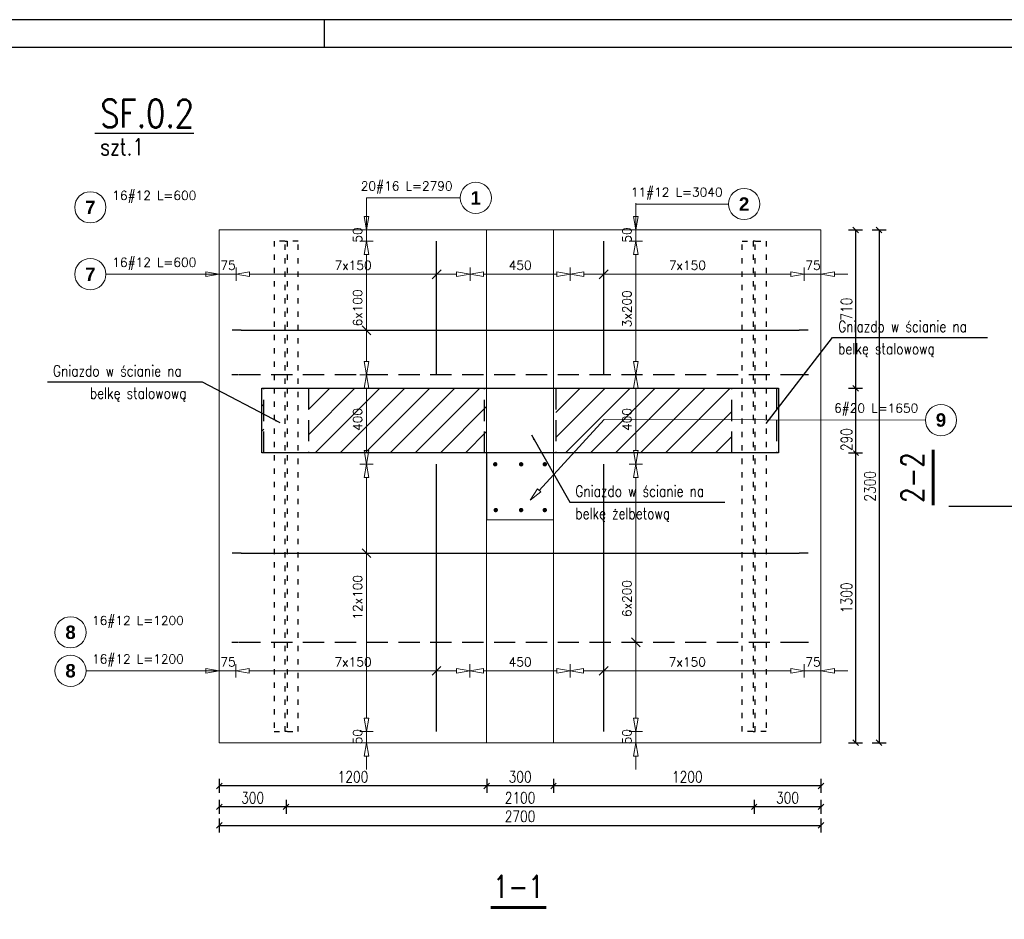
# Model space of a CAD drawing. Header units: millimetres. Extents: x -62590 to 46238, y 147773 to 522018.
# Tile 10 of 93: x 9872 to 14289, y 226107 to 230143. Entities that reach past the tile are written whole.
import ezdxf
from ezdxf.enums import TextEntityAlignment as Align

# ---------------------------------------------------------------- set-up
doc = ezdxf.new("R2010")
doc.units = ezdxf.units.MM
doc.linetypes.add('ACAD_ISO03W100', pattern=[30, 12, -18])
doc.linetypes.add('HIDDEN', pattern=[9.525, 6.35, -3.175])
for name, color, linetype in [('!PB_Ramka', 7, 'Continuous'), ('AutoCAD_Structural_Detailing_deskowanie', 2, 'Continuous'), ('AutoCAD_Structural_Detailing_kształt pręta', 7, 'Continuous'), ('AutoCAD_Structural_Detailing_opis rozkładu', 7, 'Continuous'), ('AutoCAD_Structural_Detailing_pręty punktowe', 7, 'Continuous'), ('AutoCAD_Structural_Detailing_rozkład pręta', 7, 'Continuous'), ('e-cad_cienkie', 1, 'Continuous'), ('e-cad_opisy', 7, 'Continuous'), ('e-cad_wymiary', 1, 'Continuous'), ('e-cad_wypelnienia', 254, 'Continuous')]:
    doc.layers.add(name, color=color, linetype=linetype)
doc.layers.add('KONSTRUKCJA', color=3, linetype='Continuous', lineweight=0)
doc.styles.add('e-cad_1', font='simplex.shx', dxfattribs={"width": 0.8})
doc.styles.add('style1', font='simplex.shx')
doc.styles.add('style3', font='arialbd.ttf')
doc.dimstyles.new('e-cad_1_25_[mm]', dxfattribs={"dimscale": 25, "dimtxt": 2, "dimasz": 1, "dimexe": 1.25, "dimexo": 0.625, "dimtad": 1, "dimdec": 0, "dimrnd": 1, "dimzin": 1, "dimtxsty": 'e-cad_1', "dimblk": 'OBLIQUE', "dimcen": 2.5, "dimclrd": 8, "dimclre": 8, "dimclrt": 1, "dimadec": 0, "dimazin": 0, "dimtfac": 1, "dimtix": 1, "dimtmove": 1, "dimatfit": 3, "dimfxl": 1.25, "dimfxlon": 1, "dimtfill": 1, "dimarcsym": 0})

# ---------------------------------------------------------------- blocks, each defined once
blk = doc.blocks.new('e-cad_ZelbetPozycja')
at = {"layer": 'e-cad_opisy', "ltscale": 0.04, "style": 'e-cad_1', "width": 0.8}
for tag, p, height in [('OPIS_1', (0, 1), 5), ('OPIS_2', (0, -4), 3), ('OPIS_4', (16, -4), 3), ('OPIS_3', (0, -6.5), 1.5)]:
    blk.add_attdef(tag, p, '', height=height, dxfattribs=at)
at = {"layer": 'e-cad_opisy', "ltscale": 0.04, "style": 'e-cad_1', "width": 0.8, "flags": 1}
for tag, p in [('POZYCJA', (0, -15)), ('ILOSC', (0, -20)), ('DODATEK', (0, -25))]:
    blk.add_attdef(tag, p, '', height=3, dxfattribs=at)
blk = doc.blocks.new('_Oblique')
at = {"color": 0, "linetype": 'ByBlock', "lineweight": -2}
blk.add_line((-0.5, -0.5), (0.5, 0.5), dxfattribs=at)
blk = doc.blocks.new('e-cad_przekroj_nazwa_1')
at = {"const_width": 0.5}
blk.add_lwpolyline([(5, 0), (-5, 0)], dxfattribs=at)
at = {"style": 'e-cad_1', "width": 0.8}
blk.add_attdef('SYMBOL', text='', height=4, dxfattribs=at).set_placement((0, 1.75), align=Align.CENTER)
blk = doc.blocks.new('*D555')
at = {"layer": 'Defpoints', "color": 0, "ltscale": 40}
for p in [(10766.9, 226899.5), (13466.9, 226899.5), (13466.9, 226528.4)]:
    blk.add_point(p, dxfattribs=at)
at = {"layer": 'e-cad_wymiary', "color": 8, "linetype": 'ByBlock', "lineweight": -2, "ltscale": 10}
for p, q in [((10766.9, 226559.7), (10766.9, 226497.2)), ((13466.9, 226559.7), (13466.9, 226497.2)), ((10766.9, 226528.4), (13466.9, 226528.4))]:
    blk.add_line(p, q, dxfattribs=at)
at = {"layer": 'e-cad_wymiary', "color": 8, "lineweight": -2, "ltscale": 40, "xscale": 25, "yscale": 25, "zscale": 25, "rotation": 180}
blk.add_blockref('_Oblique', (10766.9, 226528.4), dxfattribs=at)
at = {"layer": 'e-cad_wymiary', "color": 8, "lineweight": -2, "ltscale": 40, "xscale": 25, "yscale": 25, "zscale": 25}
blk.add_blockref('_Oblique', (13466.9, 226528.4), dxfattribs=at)
at = {"layer": 'e-cad_wymiary', "color": 1, "ltscale": 40, "insert": (12116.9, 226569.1), "char_height": 50, "attachment_point": 5, "style": 'e-cad_1', "bg_fill": 3, "box_fill_scale": 1.1, "bg_fill_color": 257, "bg_fill_transparency": 0}
blk.add_mtext('2700', dxfattribs=at)
blk = doc.blocks.new('*D556')
at = {"layer": 'Defpoints', "color": 0, "ltscale": 40}
for p in [(13167.1, 226949.5), (13466.9, 226899.5), (13167.1, 226611.7)]:
    blk.add_point(p, dxfattribs=at)
at = {"layer": 'e-cad_wymiary', "color": 8, "linetype": 'ByBlock', "lineweight": -2, "ltscale": 10}
for p, q in [((13167.1, 226642.9), (13167.1, 226580.4)), ((13466.9, 226642.9), (13466.9, 226580.4)), ((13466.9, 226611.7), (13167.1, 226611.7))]:
    blk.add_line(p, q, dxfattribs=at)
at = {"layer": 'e-cad_wymiary', "color": 8, "lineweight": -2, "ltscale": 40, "xscale": 25, "yscale": 25, "zscale": 25, "rotation": 180}
blk.add_blockref('_Oblique', (13167.1, 226611.7), dxfattribs=at)
at = {"layer": 'e-cad_wymiary', "color": 8, "lineweight": -2, "ltscale": 40, "xscale": 25, "yscale": 25, "zscale": 25}
blk.add_blockref('_Oblique', (13466.9, 226611.7), dxfattribs=at)
at = {"layer": 'e-cad_wymiary', "color": 1, "ltscale": 40, "insert": (13317, 226652.3), "char_height": 50, "attachment_point": 5, "style": 'e-cad_1', "bg_fill": 3, "box_fill_scale": 1.1, "bg_fill_color": 257, "bg_fill_transparency": 0}
blk.add_mtext('300', dxfattribs=at)
blk = doc.blocks.new('*D557')
at = {"layer": 'Defpoints', "color": 0, "ltscale": 40}
for p in [(11066.7, 226949.5), (13167.1, 226949.5), (11066.7, 226611.7)]:
    blk.add_point(p, dxfattribs=at)
at = {"layer": 'e-cad_wymiary', "color": 8, "linetype": 'ByBlock', "lineweight": -2, "ltscale": 10}
for p, q in [((11066.7, 226642.9), (11066.7, 226580.4)), ((13167.1, 226642.9), (13167.1, 226580.4)), ((13167.1, 226611.7), (11066.7, 226611.7))]:
    blk.add_line(p, q, dxfattribs=at)
at = {"layer": 'e-cad_wymiary', "color": 8, "lineweight": -2, "ltscale": 40, "xscale": 25, "yscale": 25, "zscale": 25, "rotation": 180}
blk.add_blockref('_Oblique', (11066.7, 226611.7), dxfattribs=at)
at = {"layer": 'e-cad_wymiary', "color": 8, "lineweight": -2, "ltscale": 40, "xscale": 25, "yscale": 25, "zscale": 25}
blk.add_blockref('_Oblique', (13167.1, 226611.7), dxfattribs=at)
at = {"layer": 'e-cad_wymiary', "color": 1, "ltscale": 40, "insert": (12116.9, 226652.3), "char_height": 50, "attachment_point": 5, "style": 'e-cad_1', "bg_fill": 3, "box_fill_scale": 1.1, "bg_fill_color": 257, "bg_fill_transparency": 0}
blk.add_mtext('2100', dxfattribs=at)
blk = doc.blocks.new('*D558')
at = {"layer": 'Defpoints', "color": 0, "ltscale": 40}
for p in [(12266.9, 226899.5), (13466.9, 226899.5), (12266.9, 226705.4)]:
    blk.add_point(p, dxfattribs=at)
at = {"layer": 'e-cad_wymiary', "color": 8, "linetype": 'ByBlock', "lineweight": -2, "ltscale": 10}
for p, q in [((12266.9, 226736.7), (12266.9, 226674.2)), ((13466.9, 226736.7), (13466.9, 226674.2)), ((13466.9, 226705.4), (12266.9, 226705.4))]:
    blk.add_line(p, q, dxfattribs=at)
at = {"layer": 'e-cad_wymiary', "color": 8, "lineweight": -2, "ltscale": 40, "xscale": 25, "yscale": 25, "zscale": 25, "rotation": 180}
blk.add_blockref('_Oblique', (12266.9, 226705.4), dxfattribs=at)
at = {"layer": 'e-cad_wymiary', "color": 8, "lineweight": -2, "ltscale": 40, "xscale": 25, "yscale": 25, "zscale": 25}
blk.add_blockref('_Oblique', (13466.9, 226705.4), dxfattribs=at)
at = {"layer": 'e-cad_wymiary', "color": 1, "ltscale": 40, "insert": (12866.9, 226746.1), "char_height": 50, "attachment_point": 5, "style": 'e-cad_1', "bg_fill": 3, "box_fill_scale": 1.1, "bg_fill_color": 257, "bg_fill_transparency": 0}
blk.add_mtext('1200', dxfattribs=at)
blk = doc.blocks.new('*D559')
at = {"layer": 'Defpoints', "color": 0, "ltscale": 40}
for p in [(11966.9, 226899.5), (12266.9, 226899.5), (11966.9, 226705.4)]:
    blk.add_point(p, dxfattribs=at)
at = {"layer": 'e-cad_wymiary', "color": 8, "linetype": 'ByBlock', "lineweight": -2, "ltscale": 10}
for p, q in [((11966.9, 226736.7), (11966.9, 226674.2)), ((12266.9, 226736.7), (12266.9, 226674.2)), ((12266.9, 226705.4), (11966.9, 226705.4))]:
    blk.add_line(p, q, dxfattribs=at)
at = {"layer": 'e-cad_wymiary', "color": 8, "lineweight": -2, "ltscale": 40, "xscale": 25, "yscale": 25, "zscale": 25, "rotation": 180}
blk.add_blockref('_Oblique', (11966.9, 226705.4), dxfattribs=at)
at = {"layer": 'e-cad_wymiary', "color": 8, "lineweight": -2, "ltscale": 40, "xscale": 25, "yscale": 25, "zscale": 25}
blk.add_blockref('_Oblique', (12266.9, 226705.4), dxfattribs=at)
at = {"layer": 'e-cad_wymiary', "color": 1, "ltscale": 40, "insert": (12116.9, 226746.1), "char_height": 50, "attachment_point": 5, "style": 'e-cad_1', "bg_fill": 3, "box_fill_scale": 1.1, "bg_fill_color": 257, "bg_fill_transparency": 0}
blk.add_mtext('300', dxfattribs=at)
blk = doc.blocks.new('*D560')
at = {"layer": 'Defpoints', "color": 0, "ltscale": 40}
for p in [(10766.9, 226899.5), (11966.9, 226899.5), (10766.9, 226705.4)]:
    blk.add_point(p, dxfattribs=at)
at = {"layer": 'e-cad_wymiary', "color": 8, "linetype": 'ByBlock', "lineweight": -2, "ltscale": 10}
for p, q in [((10766.9, 226736.7), (10766.9, 226674.2)), ((11966.9, 226736.7), (11966.9, 226674.2)), ((11966.9, 226705.4), (10766.9, 226705.4))]:
    blk.add_line(p, q, dxfattribs=at)
at = {"layer": 'e-cad_wymiary', "color": 8, "lineweight": -2, "ltscale": 40, "xscale": 25, "yscale": 25, "zscale": 25, "rotation": 180}
blk.add_blockref('_Oblique', (10766.9, 226705.4), dxfattribs=at)
at = {"layer": 'e-cad_wymiary', "color": 8, "lineweight": -2, "ltscale": 40, "xscale": 25, "yscale": 25, "zscale": 25}
blk.add_blockref('_Oblique', (11966.9, 226705.4), dxfattribs=at)
at = {"layer": 'e-cad_wymiary', "color": 1, "ltscale": 40, "insert": (11366.9, 226746.1), "char_height": 50, "attachment_point": 5, "style": 'e-cad_1', "bg_fill": 3, "box_fill_scale": 1.1, "bg_fill_color": 257, "bg_fill_transparency": 0}
blk.add_mtext('1200', dxfattribs=at)
blk = doc.blocks.new('*D561')
at = {"layer": 'Defpoints', "color": 0, "ltscale": 40}
for p in [(13466.9, 229199.5), (13466.9, 226899.5), (13727.7, 226899.5)]:
    blk.add_point(p, dxfattribs=at)
at = {"layer": 'e-cad_wymiary', "color": 8, "linetype": 'ByBlock', "lineweight": -2, "ltscale": 10}
for p, q in [((13696.4, 229199.5), (13758.9, 229199.5)), ((13727.7, 229199.5), (13727.7, 226899.5)), ((13696.4, 226899.5), (13758.9, 226899.5))]:
    blk.add_line(p, q, dxfattribs=at)
at = {"layer": 'e-cad_wymiary', "color": 8, "lineweight": -2, "ltscale": 40, "xscale": 25, "yscale": 25, "zscale": 25}
for p, rotation in [((13727.7, 229199.5), 90), ((13727.7, 226899.5), 270)]:
    blk.add_blockref('_Oblique', p, dxfattribs=dict(at, rotation=rotation))
at = {"layer": 'e-cad_wymiary', "color": 1, "ltscale": 40, "insert": (13687, 228049.5), "char_height": 50, "attachment_point": 5, "rotation": 90, "style": 'e-cad_1', "bg_fill": 3, "box_fill_scale": 1.1, "bg_fill_color": 257, "bg_fill_transparency": 0}
blk.add_mtext('2300', dxfattribs=at)
blk = doc.blocks.new('*D562')
at = {"layer": 'Defpoints', "color": 0, "ltscale": 40}
for p in [(13466.9, 229199.5), (13276.8, 228489.5), (13622.4, 228489.5)]:
    blk.add_point(p, dxfattribs=at)
at = {"layer": 'e-cad_wymiary', "color": 8, "linetype": 'ByBlock', "lineweight": -2, "ltscale": 10}
for p, q in [((13591.1, 229199.5), (13653.6, 229199.5)), ((13622.4, 229199.5), (13622.4, 228489.5)), ((13591.1, 228489.5), (13653.6, 228489.5))]:
    blk.add_line(p, q, dxfattribs=at)
at = {"layer": 'e-cad_wymiary', "color": 8, "lineweight": -2, "ltscale": 40, "xscale": 25, "yscale": 25, "zscale": 25}
for p, rotation in [((13622.4, 229199.5), 90), ((13622.4, 228489.5), 270)]:
    blk.add_blockref('_Oblique', p, dxfattribs=dict(at, rotation=rotation))
at = {"layer": 'e-cad_wymiary', "color": 1, "ltscale": 40, "insert": (13581.7, 228844.5), "char_height": 50, "attachment_point": 5, "rotation": 90, "style": 'e-cad_1', "bg_fill": 3, "box_fill_scale": 1.1, "bg_fill_color": 257, "bg_fill_transparency": 0}
blk.add_mtext('710', dxfattribs=at)
blk = doc.blocks.new('*D563')
at = {"layer": 'Defpoints', "color": 0, "ltscale": 40}
for p in [(13276.8, 228199.5), (13466.9, 226899.5), (13622.4, 226899.5)]:
    blk.add_point(p, dxfattribs=at)
at = {"layer": 'e-cad_wymiary', "color": 8, "linetype": 'ByBlock', "lineweight": -2, "ltscale": 10}
for p, q in [((13591.1, 228199.5), (13653.6, 228199.5)), ((13622.4, 228199.5), (13622.4, 226899.5)), ((13591.1, 226899.5), (13653.6, 226899.5))]:
    blk.add_line(p, q, dxfattribs=at)
at = {"layer": 'e-cad_wymiary', "color": 8, "lineweight": -2, "ltscale": 40, "xscale": 25, "yscale": 25, "zscale": 25}
for p, rotation in [((13622.4, 228199.5), 90), ((13622.4, 226899.5), 270)]:
    blk.add_blockref('_Oblique', p, dxfattribs=dict(at, rotation=rotation))
at = {"layer": 'e-cad_wymiary', "color": 1, "ltscale": 40, "insert": (13581.7, 227549.5), "char_height": 50, "attachment_point": 5, "rotation": 90, "style": 'e-cad_1', "bg_fill": 3, "box_fill_scale": 1.1, "bg_fill_color": 257, "bg_fill_transparency": 0}
blk.add_mtext('1300', dxfattribs=at)
blk = doc.blocks.new('*D564')
at = {"layer": 'Defpoints', "color": 0, "ltscale": 40}
for p in [(13276.8, 228489.5), (13276.8, 228199.5)]:
    blk.add_point(p, dxfattribs=at)
at = {"layer": 'e-cad_wymiary', "color": 8, "linetype": 'ByBlock', "lineweight": -2, "ltscale": 10}
for p, q in [((13591.1, 228489.5), (13653.6, 228489.5)), ((13622.4, 228489.5), (13622.4, 228199.5)), ((13591.1, 228199.5), (13653.6, 228199.5))]:
    blk.add_line(p, q, dxfattribs=at)
at = {"layer": 'e-cad_wymiary', "color": 8, "lineweight": -2, "ltscale": 40, "xscale": 25, "yscale": 25, "zscale": 25}
for p, rotation in [((13622.4, 228489.5), 90), ((13622.4, 228199.5), 270)]:
    blk.add_blockref('_Oblique', p, dxfattribs=dict(at, rotation=rotation))
at = {"layer": 'e-cad_wymiary', "color": 1, "ltscale": 40, "insert": (13581.7, 228258.8), "char_height": 50, "attachment_point": 5, "rotation": 90, "style": 'e-cad_1', "bg_fill": 3, "box_fill_scale": 1.1, "bg_fill_color": 257, "bg_fill_transparency": 0}
blk.add_mtext('290', dxfattribs=at)
at = {"layer": 'Defpoints', "color": 0, "ltscale": 40}
blk.add_point((13622.4, 228199.5), dxfattribs=at)
blk = doc.blocks.new('*D565')
at = {"layer": 'Defpoints', "color": 0, "ltscale": 40}
for p in [(11066.7, 226949.5), (10766.9, 226899.5), (10766.9, 226611.7)]:
    blk.add_point(p, dxfattribs=at)
at = {"layer": 'e-cad_wymiary', "color": 8, "linetype": 'ByBlock', "lineweight": -2, "ltscale": 10}
for p, q in [((10766.9, 226642.9), (10766.9, 226580.4)), ((11066.7, 226642.9), (11066.7, 226580.4)), ((11066.7, 226611.7), (10766.9, 226611.7))]:
    blk.add_line(p, q, dxfattribs=at)
at = {"layer": 'e-cad_wymiary', "color": 8, "lineweight": -2, "ltscale": 40, "xscale": 25, "yscale": 25, "zscale": 25, "rotation": 180}
blk.add_blockref('_Oblique', (10766.9, 226611.7), dxfattribs=at)
at = {"layer": 'e-cad_wymiary', "color": 8, "lineweight": -2, "ltscale": 40, "xscale": 25, "yscale": 25, "zscale": 25}
blk.add_blockref('_Oblique', (11066.7, 226611.7), dxfattribs=at)
at = {"layer": 'e-cad_wymiary', "color": 1, "ltscale": 40, "insert": (10916.8, 226652.3), "char_height": 50, "attachment_point": 5, "style": 'e-cad_1', "bg_fill": 3, "box_fill_scale": 1.1, "bg_fill_color": 257, "bg_fill_transparency": 0}
blk.add_mtext('300', dxfattribs=at)
blk = doc.blocks.new('*U590')
at = {"layer": 'e-cad_opisy', "color": 8, "ltscale": 0.4}
for points in [[(0, 0), (1300, 0), (1300, 420), (25, 420), (25, 297), (0, 297), (0, 0)], [(400, 420), (400, 415)]]:
    blk.add_lwpolyline(points, dxfattribs=at)
at = {"layer": 'e-cad_opisy', "color": 3, "ltscale": 0.4}
blk.add_lwpolyline([(30, 5), (1295, 5), (1295, 415), (30, 415), (30, 5)], dxfattribs=at)

msp = doc.modelspace()

# ---------------------------------------------------------------- hatches: boundary and pattern name
at = {"layer": 'AutoCAD_Structural_Detailing_pręty punktowe'}
h = msp.add_hatch(color=1, dxfattribs=at)
edge = h.paths.add_edge_path(flags=0)
edge.add_arc((12005.3, 228148.3), 10, 0, 360, ccw=False)
h = msp.add_hatch(color=1, dxfattribs=at)
edge = h.paths.add_edge_path(flags=0)
edge.add_arc((12121.6, 228148.3), 10, 0, 360, ccw=False)
h = msp.add_hatch(color=1, dxfattribs=at)
edge = h.paths.add_edge_path(flags=0)
edge.add_arc((12227.6, 228148.3), 10, 0, 360, ccw=False)
h = msp.add_hatch(color=1, dxfattribs=at)
edge = h.paths.add_edge_path(flags=0)
edge.add_arc((12007.6, 227942.9), 10, 0, 360, ccw=False)
h = msp.add_hatch(color=1, dxfattribs=at)
edge = h.paths.add_edge_path(flags=0)
edge.add_arc((12121.3, 227942.9), 10, 0, 360, ccw=False)
h = msp.add_hatch(color=1, dxfattribs=at)
edge = h.paths.add_edge_path(flags=0)
edge.add_arc((12227.6, 227942.9), 10, 0, 360, ccw=False)
at = {"layer": 'e-cad_wypelnienia', "linetype": 'ByBlock', "ltscale": 40}
h = msp.add_hatch(dxfattribs=at)
h.set_pattern_fill('ANSI31', color=256, scale=25, style=0)
h.set_pattern_definition([(45, (47421.004, -250819.37), (-56.126601, 56.126601), [])])
h.paths.add_polyline_path([(12276.9, 228199.5), (13067.3, 228199.5), (13067.3, 228489.5), (12276.9, 228489.5)])
h.paths.add_polyline_path([(11966.8, 228489.5), (11167, 228489.5), (11167, 228199.5), (11966.8, 228199.5)])
h.paths.add_polyline_path([(10967, 228199.5), (10967, 228489.5), (10958.6, 228489.5), (10958.6, 228199.5)])

# ---------------------------------------------------------------- linework, layer by layer
at = {"layer": 'AutoCAD_Structural_Detailing_deskowanie', "color": 1, "linetype": 'ACAD_ISO03W100', "ltscale": 2}
for points in [[(11012.6, 226949.5), (11120.9, 226949.5), (11120.9, 229149.5), (11012.6, 229149.5)], [(11071.4, 226949.5), (11062, 226949.5), (11062, 229149.5), (11071.4, 229149.5)], [(13221.2, 226949.5), (13112.9, 226949.5), (13112.9, 229149.5), (13221.2, 229149.5)], [(13162.4, 226949.5), (13171.7, 226949.5), (13171.7, 229149.5), (13162.4, 229149.5)]]:
    msp.add_lwpolyline(points, close=True, dxfattribs=at)
at = {"layer": 'AutoCAD_Structural_Detailing_kształt pręta', "color": 3}
msp.add_line((15690.1, 227959.5), (14040.1, 227959.4), dxfattribs=at)
at = {"layer": 'AutoCAD_Structural_Detailing_opis rozkładu', "color": 8, "lineweight": 0}
for p, q in [((11427.7, 229343.3), (11427.7, 229199.5)), ((11427.7, 229343.3), (11847.9, 229343.3)), ((11427.7, 229319.5), (11427.7, 229259.5)), ((12636.2, 229319.5), (12636.2, 229259.5)), ((12636.2, 229315.7), (12636.2, 229199.5)), ((12636.2, 229315.7), (13051.9, 229315.7)), ((11427.7, 229199.5), (11417.7, 229259.5)), ((11437.7, 229259.5), (11417.7, 229259.5)), ((11437.7, 229259.5), (11427.7, 229199.5)), ((12636.2, 229199.5), (12626.2, 229259.5)), ((12646.2, 229259.5), (12626.2, 229259.5)), ((12646.2, 229259.5), (12636.2, 229199.5)), ((11397.7, 229199.5), (11457.7, 229199.5)), ((11427.7, 229149.5), (11427.7, 229199.5)), ((12606.2, 229199.5), (12666.2, 229199.5)), ((12636.2, 229149.5), (12636.2, 229199.5)), ((11457.7, 229149.5), (11397.7, 229149.5)), ((11417.7, 229089.5), (11427.7, 229149.5)), ((11427.7, 229149.5), (11437.7, 229089.5)), ((12606.2, 229149.5), (12666.2, 229149.5)), ((12626.2, 229089.5), (12636.2, 229149.5)), ((12636.2, 229149.5), (12646.2, 229089.5)), ((11417.7, 229089.5), (11437.7, 229089.5)), ((11427.7, 229049.5), (11427.7, 229089.5)), ((12626.2, 229089.5), (12646.2, 229089.5)), ((12636.2, 228949.5), (12636.2, 229089.5)), ((10766.9, 229030.9), (10766.9, 228970.9)), ((10842.2, 228970.9), (10842.2, 229030.9)), ((11427.7, 228949.5), (11427.7, 229049.5)), ((11892.2, 228970.9), (11892.2, 229030.9)), ((11892.2, 228970.9), (11892.2, 229030.9)), ((12342.2, 228970.9), (12342.2, 229030.9)), ((12342.2, 228970.9), (12342.2, 229030.9)), ((13392.1, 228970.9), (13392.1, 229030.9)), ((13466.9, 229030.9), (13466.9, 228970.9)), ((10258.4, 229000.9), (10766.9, 229000.9)), ((10646.9, 229000.9), (10706.9, 229000.9)), ((10706.9, 229010.9), (10766.9, 229000.9)), ((10706.9, 229010.9), (10706.9, 228990.9)), ((10766.9, 229000.9), (10706.9, 228990.9)), ((10842.2, 229000.9), (10766.9, 229000.9)), ((10842.2, 229000.9), (10902.2, 229010.9)), ((10902.2, 228990.9), (10842.2, 229000.9)), ((10902.2, 228990.9), (10902.2, 229010.9)), ((10992.2, 229000.9), (10902.2, 229000.9)), ((11142.2, 229000.9), (10992.2, 229000.9)), ((11292.2, 229000.9), (11142.2, 229000.9)), ((11367.2, 229000.9), (11292.2, 229000.9)), ((11367.2, 229000.9), (11442.2, 229000.9)), ((11442.2, 229000.9), (11592.2, 229000.9)), ((11592.2, 229000.9), (11742.2, 229000.9)), ((11722.2, 228980.9), (11762.2, 229020.9)), ((11742.2, 228980.9), (11742.2, 229020.9)), ((11742.2, 229000.9), (11832.2, 229000.9)), ((11832.2, 229010.9), (11892.2, 229000.9)), ((11832.2, 229010.9), (11832.2, 228990.9)), ((11892.2, 229000.9), (11832.2, 228990.9)), ((11892.2, 229000.9), (11952.2, 229010.9)), ((11952.2, 228990.9), (11892.2, 229000.9)), ((11952.2, 228990.9), (11952.2, 229010.9)), ((12117.2, 229000.9), (11952.2, 229000.9)), ((12117.2, 229000.9), (12282.2, 229000.9)), ((12282.2, 229010.9), (12342.2, 229000.9)), ((12282.2, 229010.9), (12282.2, 228990.9)), ((12342.2, 229000.9), (12282.2, 228990.9)), ((12342.2, 229000.9), (12402.2, 229010.9)), ((12402.2, 228990.9), (12342.2, 229000.9)), ((12402.2, 228990.9), (12402.2, 229010.9)), ((12492.1, 229000.9), (12402.2, 229000.9)), ((12512.1, 229020.9), (12472.1, 228980.9)), ((12492.1, 228980.9), (12492.1, 229020.9)), ((12642.1, 229000.9), (12492.1, 229000.9)), ((12792.1, 229000.9), (12642.1, 229000.9)), ((12867.1, 229000.9), (12792.1, 229000.9)), ((12867.1, 229000.9), (12942.1, 229000.9)), ((12942.1, 229000.9), (13092.1, 229000.9)), ((13092.1, 229000.9), (13242.1, 229000.9)), ((13242.1, 229000.9), (13332.1, 229000.9)), ((13332.1, 229010.9), (13392.1, 229000.9)), ((13332.1, 229010.9), (13332.1, 228990.9)), ((13392.1, 229000.9), (13332.1, 228990.9)), ((13392.1, 229000.9), (13466.9, 229000.9)), ((13466.9, 229000.9), (13526.9, 229010.9)), ((13526.9, 228990.9), (13466.9, 229000.9)), ((13526.9, 228990.9), (13526.9, 229010.9)), ((13586.9, 229000.9), (13526.9, 229000.9)), ((11427.7, 228849.5), (11427.7, 228949.5)), ((12636.2, 228749.5), (12636.2, 228949.5)), ((12636.2, 228949.5), (12636.2, 228749.5)), ((11427.7, 228799.5), (11427.7, 228849.5)), ((11407.7, 228769.5), (11447.7, 228729.5)), ((11427.7, 228799.5), (11427.7, 228749.5)), ((11447.7, 228749.5), (11407.7, 228749.5)), ((11427.7, 228749.5), (11427.7, 228649.5)), ((12636.2, 228749.5), (12636.2, 228609.5)), ((11427.7, 228649.5), (11427.7, 228609.5)), ((11427.7, 228549.5), (11417.7, 228609.5)), ((11437.7, 228609.5), (11417.7, 228609.5)), ((11437.7, 228609.5), (11427.7, 228549.5)), ((12636.2, 228549.5), (12626.2, 228609.5)), ((12646.2, 228609.5), (12626.2, 228609.5)), ((12646.2, 228609.5), (12636.2, 228549.5)), ((11457.7, 228549.5), (11397.7, 228549.5)), ((11457.7, 228549.5), (11397.7, 228549.5)), ((11417.7, 228489.5), (11427.7, 228549.5)), ((11427.7, 228549.5), (11437.7, 228489.5)), ((12606.2, 228549.5), (12666.2, 228549.5)), ((12606.2, 228549.5), (12666.2, 228549.5)), ((12626.2, 228489.5), (12636.2, 228549.5)), ((12636.2, 228549.5), (12646.2, 228489.5)), ((11417.7, 228489.5), (11437.7, 228489.5)), ((11427.7, 228349.5), (11427.7, 228489.5)), ((12626.2, 228489.5), (12646.2, 228489.5)), ((12636.2, 228349.5), (12636.2, 228489.5)), ((11427.7, 228349.5), (11427.7, 228209.5)), ((12494.1, 228348.8), (12202.5, 228031.3)), ((12494.1, 228348.8), (12494.1, 228348.8)), ((12494.1, 228348.8), (13935.4, 228346.5)), ((12636.2, 228349.5), (12636.2, 228209.5)), ((11427.7, 228149.5), (11417.7, 228209.5)), ((11437.7, 228209.5), (11417.7, 228209.5)), ((11437.7, 228209.5), (11427.7, 228149.5)), ((12636.2, 228149.5), (12626.2, 228209.5)), ((12646.2, 228209.5), (12626.2, 228209.5)), ((12646.2, 228209.5), (12636.2, 228149.5)), ((11457.7, 228149.5), (11397.7, 228149.5)), ((11457.7, 228149.5), (11397.7, 228149.5)), ((11417.7, 228089.5), (11427.7, 228149.5)), ((11427.7, 228149.5), (11437.7, 228089.5)), ((12606.2, 228149.5), (12666.2, 228149.5)), ((12606.2, 228149.5), (12666.2, 228149.5)), ((12626.2, 228089.5), (12636.2, 228149.5)), ((12636.2, 228149.5), (12646.2, 228089.5)), ((11417.7, 228089.5), (11437.7, 228089.5)), ((11427.7, 228049.5), (11427.7, 228089.5)), ((12626.2, 228089.5), (12646.2, 228089.5)), ((12636.2, 227949.5), (12636.2, 228089.5)), ((11427.7, 227949.5), (11427.7, 228049.5)), ((12161.9, 227987.1), (12195.1, 228038.1)), ((12209.8, 228024.5), (12161.9, 227987.1)), ((12209.8, 228024.5), (12195.1, 228038.1)), ((11427.7, 227849.5), (11427.7, 227949.5)), ((12636.2, 227749.5), (12636.2, 227949.5)), ((11427.7, 227749.5), (11427.7, 227849.5)), ((11447.7, 227729.5), (11407.7, 227769.5)), ((11447.7, 227749.5), (11407.7, 227749.5)), ((11427.7, 227649.5), (11427.7, 227749.5)), ((12636.2, 227549.5), (12636.2, 227749.5)), ((11427.7, 227549.5), (11427.7, 227649.5)), ((11427.7, 227499.5), (11427.7, 227549.5)), ((12636.2, 227449.5), (12636.2, 227549.5)), ((11427.7, 227499.5), (11427.7, 227449.5)), ((11427.7, 227449.5), (11427.7, 227349.5)), ((12636.2, 227449.5), (12636.2, 227349.5)), ((11427.7, 227349.5), (11427.7, 227249.5)), ((12616.2, 227369.5), (12656.2, 227329.5)), ((12616.2, 227349.5), (12656.2, 227349.5)), ((12636.2, 227349.5), (12636.2, 227149.5)), ((10169.7, 227221.7), (10766.9, 227221.7)), ((10646.9, 227221.7), (10706.9, 227221.7)), ((10706.9, 227231.7), (10766.9, 227221.7)), ((10706.9, 227231.7), (10706.9, 227211.7)), ((10766.9, 227221.7), (10706.9, 227211.7)), ((10766.9, 227251.7), (10766.9, 227191.7)), ((10841.9, 227221.7), (10766.9, 227221.7)), ((10841.9, 227251.7), (10841.9, 227191.7)), ((10841.9, 227221.7), (10901.9, 227231.7)), ((10901.9, 227211.7), (10841.9, 227221.7)), ((10901.9, 227211.7), (10901.9, 227231.7)), ((10991.9, 227221.7), (10901.9, 227221.7)), ((11141.9, 227221.7), (10991.9, 227221.7)), ((11291.9, 227221.7), (11141.9, 227221.7)), ((11366.9, 227221.7), (11291.9, 227221.7)), ((11366.9, 227221.7), (11441.9, 227221.7)), ((11427.7, 227249.5), (11427.7, 227149.5)), ((11441.9, 227221.7), (11591.9, 227221.7)), ((11591.9, 227221.7), (11741.9, 227221.7)), ((11721.9, 227201.7), (11761.9, 227241.7)), ((11741.9, 227241.7), (11741.9, 227201.7)), ((11741.9, 227221.7), (11831.9, 227221.7)), ((11831.9, 227231.7), (11891.9, 227221.7)), ((11831.9, 227231.7), (11831.9, 227211.7)), ((11891.9, 227221.7), (11831.9, 227211.7)), ((11891.9, 227251.7), (11891.9, 227191.7)), ((11891.9, 227251.7), (11891.9, 227191.7)), ((11891.9, 227221.7), (11951.9, 227231.7)), ((11951.9, 227211.7), (11891.9, 227221.7)), ((11951.9, 227211.7), (11951.9, 227231.7)), ((12116.9, 227221.7), (11951.9, 227221.7)), ((12116.9, 227221.7), (12281.9, 227221.7)), ((12281.9, 227231.7), (12341.9, 227221.7)), ((12281.9, 227231.7), (12281.9, 227211.7)), ((12341.9, 227221.7), (12281.9, 227211.7)), ((12341.9, 227251.7), (12341.9, 227191.7)), ((12341.9, 227251.7), (12341.9, 227191.7)), ((12341.9, 227221.7), (12401.9, 227231.7)), ((12401.9, 227211.7), (12341.9, 227221.7)), ((12401.9, 227211.7), (12401.9, 227231.7)), ((12491.9, 227221.7), (12401.9, 227221.7)), ((12511.9, 227241.7), (12471.9, 227201.7)), ((12491.9, 227241.7), (12491.9, 227201.7)), ((12641.9, 227221.7), (12491.9, 227221.7)), ((12791.9, 227221.7), (12641.9, 227221.7)), ((12866.9, 227221.7), (12791.9, 227221.7)), ((12866.9, 227221.7), (12941.9, 227221.7)), ((12941.9, 227221.7), (13091.9, 227221.7)), ((13091.9, 227221.7), (13241.9, 227221.7)), ((13241.9, 227221.7), (13331.9, 227221.7)), ((13331.9, 227231.7), (13391.9, 227221.7)), ((13331.9, 227231.7), (13331.9, 227211.7)), ((13391.9, 227221.7), (13331.9, 227211.7)), ((13391.9, 227251.7), (13391.9, 227191.7)), ((13391.9, 227221.7), (13466.9, 227221.7)), ((13466.9, 227251.7), (13466.9, 227191.7)), ((13466.9, 227221.7), (13526.9, 227231.7)), ((13526.9, 227211.7), (13466.9, 227221.7)), ((13526.9, 227211.7), (13526.9, 227231.7)), ((13586.9, 227221.7), (13526.9, 227221.7)), ((11427.7, 227149.5), (11427.7, 227049.5)), ((12636.2, 227149.5), (12636.2, 227009.5)), ((11427.7, 227049.5), (11427.7, 227009.5)), ((11427.7, 226949.5), (11417.7, 227009.5)), ((11437.7, 227009.5), (11417.7, 227009.5)), ((11437.7, 227009.5), (11427.7, 226949.5)), ((12636.2, 226949.5), (12626.2, 227009.5)), ((12646.2, 227009.5), (12626.2, 227009.5)), ((12646.2, 227009.5), (12636.2, 226949.5)), ((11457.7, 226949.5), (11397.7, 226949.5)), ((11427.7, 226949.5), (11427.7, 226899.5)), ((12606.2, 226949.5), (12666.2, 226949.5)), ((12636.2, 226949.5), (12636.2, 226899.5)), ((11397.7, 226899.5), (11457.7, 226899.5)), ((11417.7, 226839.5), (11427.7, 226899.5)), ((11427.7, 226899.5), (11437.7, 226839.5)), ((12606.2, 226899.5), (12666.2, 226899.5)), ((12626.2, 226839.5), (12636.2, 226899.5)), ((12636.2, 226899.5), (12646.2, 226839.5)), ((11417.7, 226839.5), (11437.7, 226839.5)), ((11427.7, 226779.5), (11427.7, 226839.5)), ((12626.2, 226839.5), (12646.2, 226839.5)), ((12636.2, 226779.5), (12636.2, 226839.5))]:
    msp.add_line(p, q, dxfattribs=at)
for centre in [(11917.9, 229343.3), (13121.9, 229315.7), (10188.4, 229300.9), (10188.4, 229000.9), (14005.4, 228346.5), (10099.7, 227394.3), (10099.7, 227221.7)]:
    msp.add_circle(centre, 70, dxfattribs=at)
at = {"layer": 'AutoCAD_Structural_Detailing_rozkład pręta', "color": 3, "linetype": 'ByBlock', "lineweight": 25}
for p, q in [((11742.2, 228549.5), (11742.2, 229149.5)), ((11742.2, 228549.4), (11742.2, 229149.4)), ((12492.1, 228549.5), (12492.1, 229149.5)), ((12492.1, 228549.4), (12492.1, 229149.4)), ((10864.9, 228749.5), (10824.9, 228749.5)), ((10864.9, 228749.5), (13368.9, 228749.5)), ((13408.9, 228749.5), (13368.9, 228749.5)), ((10852.9, 228549.5), (10822.9, 228549.5)), ((13410.9, 228549.5), (13380.9, 228549.5)), ((11741.9, 226949.5), (11741.9, 228149.5)), ((11741.9, 226949.4), (11741.9, 228149.4)), ((12491.9, 226949.4), (12491.9, 228149.4)), ((10864.9, 227749.5), (10824.9, 227749.5)), ((10864.9, 227749.5), (13368.9, 227749.5)), ((13408.9, 227749.5), (13368.9, 227749.5)), ((10852.9, 227349.5), (10822.9, 227349.5)), ((13410.9, 227349.5), (13380.9, 227349.5))]:
    msp.add_line(p, q, dxfattribs=at)
at = {"layer": 'AutoCAD_Structural_Detailing_rozkład pręta', "color": 3, "linetype": 'HIDDEN', "lineweight": 25, "ltscale": 15}
for p, q in [((13380.9, 228549.5), (10852.9, 228549.5)), ((12491.9, 226949.5), (12491.9, 228149.5)), ((13380.9, 227349.5), (10852.9, 227349.5))]:
    msp.add_line(p, q, dxfattribs=at)
at = {"layer": 'e-cad_cienkie', "color": 2, "linetype": 'ByBlock', "ltscale": 40}
for points in [[(11966.9, 228199.5), (10958.6, 228199.5), (10958.6, 228489.5), (11966.8, 228489.5)], [(11966.8, 228489.5), (13276.8, 228489.5), (13276.8, 228199.5), (11966.8, 228199.5)]]:
    msp.add_lwpolyline(points, dxfattribs=at)
at = {"layer": 'e-cad_cienkie', "color": 9, "linetype": 'HIDDEN', "ltscale": 15}
for points in [[(10967, 228489.5), (11167, 228489.5), (11167, 228199.5), (10967, 228199.5)], [(11956.9, 228489.5), (12277, 228489.5), (12277, 228199.5), (11956.9, 228199.5)], [(13067.3, 228489.5), (13267.3, 228489.5), (13267.3, 228199.5), (13067.3, 228199.5)]]:
    msp.add_lwpolyline(points, close=True, dxfattribs=at)
at = {"layer": 'KONSTRUKCJA', "color": 2, "linetype": 'Continuous', "lineweight": 0}
for points in [[(10766.9, 226899.5), (13466.9, 226899.5), (13466.9, 229199.5), (10766.9, 229199.5)], [(11966.8, 229199.5), (12266.8, 229199.5), (12266.8, 226899.5), (11966.8, 226899.5)]]:
    msp.add_lwpolyline(points, close=True, dxfattribs=at)
msp.add_lwpolyline([(11966.9, 228199.5), (11966.9, 227899.5), (12266.9, 227899.5), (12266.9, 228199.5), (12266.8, 228199.5)], dxfattribs=at)

# ---------------------------------------------------------------- block references
at = {"layer": 'e-cad_opisy', "linetype": 'ByBlock', "ltscale": 10, "xscale": 25, "yscale": 25, "zscale": 25}
for name, p, values in [('e-cad_ZelbetPozycja', (10233.1, 229634.2), {'OPIS_1': 'SF.0.2', 'OPIS_2': 'szt.1'}), ('e-cad_przekroj_nazwa_1', (12109.2, 226160.1), {'SYMBOL': '1-1'})]:
    msp.add_blockref(name, p, dxfattribs=at).add_auto_attribs(values)
at = {"layer": 'e-cad_opisy', "linetype": 'ByBlock', "ltscale": 10, "xscale": 25, "yscale": 25, "zscale": 25, "rotation": 90}
msp.add_blockref('e-cad_przekroj_nazwa_1', (13970.1, 228088.4), dxfattribs=at).add_auto_attribs({'SYMBOL': '2-2'})

# ---------------------------------------------------------------- texts
at = {"layer": 'AutoCAD_Structural_Detailing_opis rozkładu', "color": 2, "char_height": 40, "style": 'style1'}
for s, insert, attachment_point in [('20#16 L=2790', (11607.9, 229389.9), 5), ('11#12 L=3040', (12819.5, 229362.4), 5), ('16#12 L=600', (10475.5, 229347.5), 5), ('16#12 L=600', (10475.5, 229047.5), 5), ('75', (10772.2, 229020.9), 7), ('7x150', (11284.3, 229020.9), 7), ('450', (12065.7, 229020.9), 7), ('7x150', (12784.3, 229020.9), 7), ('75', (13397.1, 229020.9), 7), ('16#12 L=1200', (10402.1, 227441), 5), ('16#12 L=1200', (10402.1, 227268.3), 5), ('75', (10772, 227241.7), 7), ('7x150', (11284.1, 227241.7), 7), ('450', (12065.5, 227241.7), 7), ('7x150', (12784, 227241.7), 7), ('75', (13397, 227241.7), 7)]:
    msp.add_mtext(s, dxfattribs=dict(at, insert=insert, attachment_point=attachment_point))
at = {"layer": 'AutoCAD_Structural_Detailing_opis rozkładu', "color": 1, "char_height": 60, "attachment_point": 5, "style": 'style3'}
for s, insert in [('1', (11917.9, 229343.3)), ('7', (10188.4, 229300.9)), ('2', (13121.9, 229315.7)), ('7', (10188.4, 229000.9)), ('8', (10099.7, 227394.3)), ('8', (10099.7, 227221.7))]:
    msp.add_mtext(s, dxfattribs=dict(at, insert=insert))
at = {"layer": 'AutoCAD_Structural_Detailing_opis rozkładu', "color": 2, "char_height": 40, "style": 'style1'}
for s, insert, attachment_point, rotation in [('50', (11407.7, 229142.1), 7, 90), ('50', (12616.2, 229142.1), 7, 90), ('6x100', (11407.7, 228766.6), 7, 90), ('3x200', (12616.2, 228762.8), 7, 90), ('6#20 L=1650', (13714.5, 228393.5), 5, 359.91), ('400', (11407.7, 228298), 7, 90), ('400', (12616.2, 228298), 7, 90), ('12x100', (11407.7, 227451.4), 7, 90), ('6x200', (12616.2, 227462.8), 7, 90), ('50', (11407.7, 226892.1), 7, 90), ('50', (12616.2, 226892.1), 7, 90)]:
    msp.add_mtext(s, dxfattribs=dict(at, insert=insert, attachment_point=attachment_point, rotation=rotation))
at = {"layer": 'AutoCAD_Structural_Detailing_opis rozkładu', "color": 1, "insert": (14005.4, 228346.5), "char_height": 60, "attachment_point": 5, "rotation": 359.91, "style": 'style3'}
msp.add_mtext('9', dxfattribs=at)
at = {"layer": 'e-cad_opisy', "linetype": 'ByBlock', "ltscale": 10, "style": 'e-cad_1', "width": 0.8}
for s, p in [('Gniazdo w ścianie na', (13544.1, 228741.6)), ('belkę stalowową', (13544.1, 228641.6)), ('Gniazdo w ścianie na', (10020.9, 228542.1)), ('belkę stalowową', (10186.6, 228442.1)), ('Gniazdo w ścianie na', (12364.8, 228002.8)), ('belkę żelbetową', (12364.8, 227902.8))]:
    msp.add_text(s, height=50, dxfattribs=at).set_placement(p)

# ---------------------------------------------------------------- leaders
at = {"layer": 'e-cad_cienkie', "linetype": 'ByBlock', "ltscale": 10, "has_arrowhead": 0}
msp.add_leader([(10208.1, 229634.2), (10653.3, 229634.2)], dimstyle='e-cad_1_25_[mm]', dxfattribs=at)
at = {"layer": 'e-cad_cienkie', "linetype": 'ByBlock', "ltscale": 10}
for points in [[(13221.2, 228331.7), (13519.1, 228716.6), (14214.8, 228716.6)], [(11040.3, 228334), (10691.6, 228517.1), (9995.9, 228517.1)], [(12167.8, 228280), (12339.8, 227977.8), (13035.5, 227977.8)]]:
    msp.add_leader(points, dimstyle='e-cad_1_25_[mm]', dxfattribs=at)

# ---------------------------------------------------------------- next in the draw order: dimensions: what is measured, and where the dimension line sits
at = {"layer": 'e-cad_wymiary', "linetype": 'ByBlock', "ltscale": 10}
dim = msp.add_linear_dim(base=(13466.9, 226528.4), p1=(10766.9, 226899.5), p2=(13466.9, 226899.5), dimstyle='e-cad_1_25_[mm]', dxfattribs=at)
dim.commit()
dim.dimension.update_dxf_attribs({"geometry": '*D555', "text_midpoint": (12116.9, 226569.1)})

# ---------------------------------------------------------------- next in the draw order: dimensions: what is measured, and where the dimension line sits
dim = msp.add_linear_dim(base=(13167.1, 226611.7), p1=(13466.9, 226899.5), p2=(13167.1, 226949.5), dimstyle='e-cad_1_25_[mm]', dxfattribs=at)
dim.commit()
dim.dimension.update_dxf_attribs({"geometry": '*D556', "text_midpoint": (13317, 226652.3)})

# ---------------------------------------------------------------- next in the draw order: dimensions: what is measured, and where the dimension line sits
dim = msp.add_linear_dim(base=(11066.7, 226611.7), p1=(13167.1, 226949.5), p2=(11066.7, 226949.5), dimstyle='e-cad_1_25_[mm]', dxfattribs=at)
dim.commit()
dim.dimension.update_dxf_attribs({"geometry": '*D557', "text_midpoint": (12116.9, 226652.3)})

# ---------------------------------------------------------------- next in the draw order: dimensions: what is measured, and where the dimension line sits
dim = msp.add_linear_dim(base=(12266.9, 226705.4), p1=(13466.9, 226899.5), p2=(12266.9, 226899.5), dimstyle='e-cad_1_25_[mm]', dxfattribs=at)
dim.commit()
dim.dimension.update_dxf_attribs({"geometry": '*D558', "text_midpoint": (12866.9, 226746.1)})

# ---------------------------------------------------------------- next in the draw order: dimensions: what is measured, and where the dimension line sits
dim = msp.add_linear_dim(base=(13727.7, 226899.5), p1=(13466.9, 229199.5), p2=(13466.9, 226899.5), angle=90, dimstyle='e-cad_1_25_[mm]', dxfattribs=at)
dim.commit()
dim.dimension.update_dxf_attribs({"geometry": '*D561', "text_midpoint": (13687, 228049.5)})
dim = msp.add_linear_dim(base=(11966.9, 226705.4), p1=(12266.9, 226899.5), p2=(11966.9, 226899.5), dimstyle='e-cad_1_25_[mm]', dxfattribs=at)
dim.commit()
dim.dimension.update_dxf_attribs({"geometry": '*D559', "text_midpoint": (12116.9, 226746.1)})

# ---------------------------------------------------------------- next in the draw order: dimensions: what is measured, and where the dimension line sits
for base, p1, p2, picture, middle in [((13622.4, 228489.5), (13466.9, 229199.5), (13276.8, 228489.5), '*D562', (13581.7, 228844.5)), ((13622.4, 226899.5), (13276.8, 228199.5), (13466.9, 226899.5), '*D563', (13581.7, 227549.5))]:
    dim = msp.add_linear_dim(base=base, p1=p1, p2=p2, angle=90, dimstyle='e-cad_1_25_[mm]', dxfattribs=at)
    dim.commit()
    dim.dimension.update_dxf_attribs({"geometry": picture, "text_midpoint": middle})
dim = msp.add_linear_dim(base=(10766.9, 226705.4), p1=(11966.9, 226899.5), p2=(10766.9, 226899.5), dimstyle='e-cad_1_25_[mm]', dxfattribs=at)
dim.commit()
dim.dimension.update_dxf_attribs({"geometry": '*D560', "text_midpoint": (11366.9, 226746.1)})

# ---------------------------------------------------------------- next in the draw order: dimensions: what is measured, and where the dimension line sits
dim = msp.add_linear_dim(base=(13622.4, 228199.5), p1=(13276.8, 228489.5), p2=(13276.8, 228199.5), angle=90, dimstyle='e-cad_1_25_[mm]', override={"dimtxsty": 'e-cad_1'}, dxfattribs=at)
dim.commit()
dim.dimension.update_dxf_attribs({"geometry": '*D564', "text_midpoint": (13622.4, 228258.8), "dimtype": 160})
dim = msp.add_linear_dim(base=(10766.9, 226611.7), p1=(11066.7, 226949.5), p2=(10766.9, 226899.5), dimstyle='e-cad_1_25_[mm]', dxfattribs=at)
dim.commit()
dim.dimension.update_dxf_attribs({"geometry": '*D565', "text_midpoint": (10916.8, 226652.3)})

# ---------------------------------------------------------------- next in the draw order: block references
at = {"layer": '!PB_Ramka', "xscale": 25, "yscale": 25, "zscale": 25}
msp.add_blockref('*U590', (1238, 219642.6), dxfattribs=at)

doc.saveas('drawing.dxf')
